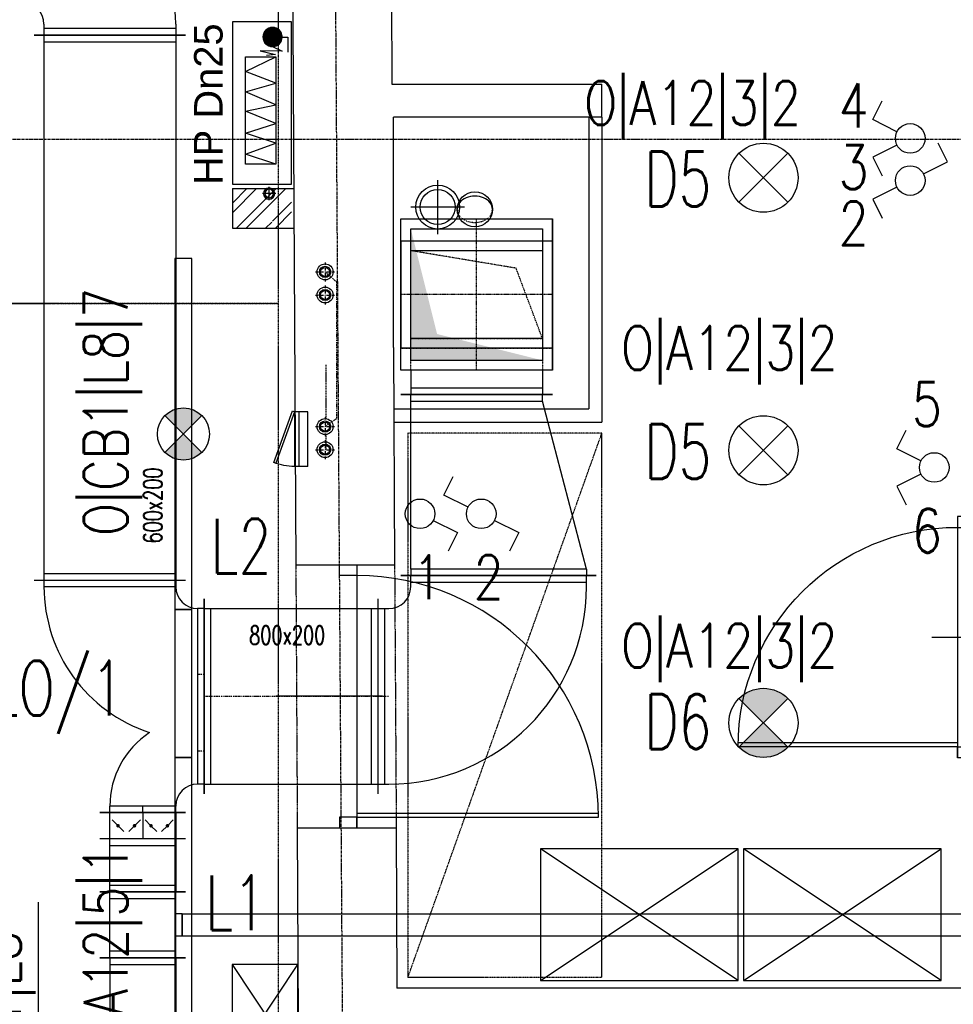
# Model space of a CAD drawing. Header units: inches. Extents: x -281236 to -70395, y 38777 to 102341.
# Tile 194 of 244: x -139134 to -138709, y 60732 to 61181. Entities that reach past the tile are written whole.
import ezdxf
from ezdxf.enums import TextEntityAlignment as Align

# ---------------------------------------------------------------- set-up
doc = ezdxf.new("R2010")
doc.units = ezdxf.units.IN
doc.header["$MEASUREMENT"] = 0
for name, pattern in [('00-inst$0$DASHDOT', [1, 0.5, -0.25, 0, -0.25]), ('CENTER', [2, 1.25, -0.25, 0.25, -0.25]), ('DASHDOT', [1, 0.5, -0.25, 0, -0.25]), ('DASHED', [0.75, 0.5, -0.25]), ('DASHED2', [0.375, 0.25, -0.125]), ('DIVIDE', [31.75, 12.7, -6.35, 0, -6.35, 0, -6.35]), ('HIDDEN', [0.375, 0.25, -0.125])]:
    doc.linetypes.add(name, pattern=pattern)
doc.layers.get('0').update_dxf_attribs({"color": 101})
doc.layers.add('B-co-rury powrót', color=170, linetype='DASHED', lineweight=30)
doc.layers.add('B-co-rury zasilenie', color=240, linetype='DASHDOT', lineweight=30)
for name, color, linetype in [('Drz---drzwi', 5, 'Continuous'), ('E-90', 6, 'Continuous'), ('E35', 6, 'Continuous'), ('FLUID-W21', 7, 'Continuous'), ('FLUID-W21-SYM', 7, 'Continuous'), ('FLUID-W22', 7, 'Continuous'), ('Ins-went', 141, 'Continuous'), ('m-went-wywiew', 1, 'Continuous'), ('Mco-piony', 10, 'Continuous'), ('Mpoż-rury', 121, 'Continuous'), ('Mppoż-piony-hydranty', 121, 'Continuous'), ('Opis-spadki', 61, 'Continuous'), ('Os-osie glowne', 8, 'CENTER'), ('Sc-cegla pelna', 32, 'Continuous'), ('Sc-cegla pelna-hatch', 8, 'Continuous'), ('Sc-cegla pustak', 42, 'Continuous'), ('Sc-gk', 120, 'Continuous'), ('Sc-nadproza kon', 5, 'DASHED2'), ('Suf-widok', 8, 'Continuous'), ('Wyp-meble', 155, 'Continuous')]:
    doc.layers.add(name, color=color, linetype=linetype)
doc.styles.add('ROMANS', font='romans', dxfattribs={"width": 0.85})
doc.styles.add('tab-bud$0$ROMANS', font='romans', dxfattribs={"width": 0.7})
doc.styles.add('TYTUL2', font='ARIAL.TTF')

# ---------------------------------------------------------------- blocks, each defined once
blk = doc.blocks.new('_GJKHGJ')
at = {"ltscale": 25}
for p, q in [((-8, -5), (-8, 0)), ((-8, 0), (-8, -5)), ((0, 0), (-8, 0)), ((0, -5), (0, 0)), ((0, -5), (0, 0)), ((-8, -115), (-7.999999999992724, -4.999999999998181)), ((-8, -5), (0, -5)), ((-19.69999999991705, -60), (28.89999999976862, -60)), ((-8, -115), (0, -115)), ((-8, -120), (-8, -115)), ((0, -115), (0, -120)), ((0, -115), (0, -120)), ((0, -120), (-8, -120))]:
    blk.add_line(p, q, dxfattribs=at)
at = {"ltscale": 7}
for p, q in [((-8, -5), (-118, -4.999999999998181)), ((-8, -6.799999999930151), (-117.985271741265, -6.799999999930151))]:
    blk.add_line(p, q, dxfattribs=at)
blk.add_arc((-8, -5), 110, 180, 270)
blk = doc.blocks.new('_0630_DRZWI_100')
at = {"ltscale": 25}
for p, q in [((-4, -5), (-4, 0)), ((-4, 0), (-4, -5)), ((4, 0), (-4, 0)), ((4, -5), (4, 0)), ((4, -5), (4, 0)), ((-4, -105), (-4, -5)), ((-4, -5), (4, -5)), ((-15.69999999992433, -55), (32.89999999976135, -55)), ((-4, -105), (4, -105)), ((-4, -110), (-4, -105)), ((4, -105), (4, -110)), ((4, -105), (4, -110)), ((4, -110), (-4, -110))]:
    blk.add_line(p, q, dxfattribs=at)
at = {"ltscale": 7}
for p, q in [((-4, -5), (-104, -4.999999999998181)), ((-4, -6.799999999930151), (-103.9837986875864, -6.799999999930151))]:
    blk.add_line(p, q, dxfattribs=at)
blk.add_arc((-4, -5), 100, 180, 270)
blk = doc.blocks.new('pion')
at = {"layer": 'Mpoż-rury', "color": 8}
for p, q in [((61201.14971207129, 11076.34874421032), (61207.14971207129, 11076.34874421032)), ((61204.14971207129, 11079.34874421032), (61204.14971207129, 11073.34874421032))]:
    blk.add_line(p, q, dxfattribs=at)
blk.add_circle((61204.12702326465, 11076.34874421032), 2.550088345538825, dxfattribs=at)
at = {"layer": 'Mpoż-rury'}
blk.add_circle((61204.14971207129, 11076.34874421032), 2, dxfattribs=at)
blk = doc.blocks.new('HP25')
at = {"layer": 'Mppoż-piony-hydranty'}
for p, q in [((-1492.304158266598, 1506.015387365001), (-1492.304158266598, 1533.015387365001)), ((-1492.304158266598, 1533.015387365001), (-1418.304158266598, 1533.015387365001)), ((-1418.304158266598, 1533.015387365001), (-1418.304158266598, 1506.015387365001)), ((-1469.714917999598, 1527.099236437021), (-1476.323888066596, 1513.241045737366)), ((-1427.417641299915, 1527.099236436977), (-1476.32388806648, 1527.099236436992)), ((-1476.32388806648, 1527.099236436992), (-1476.323888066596, 1513.241045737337)), ((-1464.427758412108, 1513.241045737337), (-1469.714917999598, 1527.099236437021)), ((-1460.462409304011, 1527.099236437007), (-1464.427758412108, 1513.241045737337)), ((-1454.51430331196, 1513.241045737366), (-1460.462409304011, 1527.099236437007)), ((-1451.540291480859, 1527.099236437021), (-1454.51430331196, 1513.241045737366)), ((-1445.922658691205, 1513.241045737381), (-1451.540291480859, 1527.099236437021)), ((-1441.626836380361, 1527.099236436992), (-1445.922658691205, 1513.241045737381)), ((-1437.000623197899, 1513.241045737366), (-1441.626836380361, 1527.099236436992)), ((-1432.043854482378, 1527.099236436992), (-1437.000623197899, 1513.241045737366)), ((-1427.417641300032, 1513.241045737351), (-1432.043854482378, 1527.099236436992)), ((-1427.417641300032, 1513.241045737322), (-1427.417641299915, 1527.099236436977)), ((-1489.1921592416, 1516.900789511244), (-1483.228226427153, 1510.936856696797)), ((-1489.084566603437, 1517.076039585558), (-1483.05297635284, 1511.044449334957)), ((-1488.970032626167, 1517.244348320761), (-1482.884667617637, 1511.15898331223)), ((-1488.848740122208, 1517.40589852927), (-1482.723117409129, 1511.280275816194)), ((-1488.720821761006, 1517.560822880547), (-1482.568193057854, 1511.408194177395)), ((-1488.586364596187, 1517.709208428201), (-1482.419807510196, 1511.542651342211)), ((-1488.445412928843, 1517.851099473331), (-1482.277916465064, 1511.683603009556)), ((-1488.297969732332, 1517.986498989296), (-1482.142516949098, 1511.831046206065)), ((-1488.143996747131, 1518.115368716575), (-1482.013647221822, 1511.985019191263)), ((-1487.9834132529, 1518.237627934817), (-1481.891388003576, 1512.145602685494)), ((-1487.816093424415, 1518.3531508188), (-1481.775865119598, 1512.312922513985)), ((-1487.641862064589, 1518.461762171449), (-1481.667253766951, 1512.487153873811)), ((-1487.460488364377, 1518.563231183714), (-1481.565784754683, 1512.668527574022)), ((-1487.271677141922, 1518.657262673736), (-1481.471753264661, 1512.857338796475)), ((-1487.075056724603, 1518.743484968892), (-1481.385530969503, 1513.053959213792)), ((-1486.870162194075, 1518.821433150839), (-1481.307582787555, 1513.258853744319)), ((-1486.656412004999, 1518.890525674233), (-1481.238490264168, 1513.472603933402)), ((-1486.433074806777, 1518.950031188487), (-1481.178984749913, 1513.695941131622)), ((-1486.199221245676, 1518.999020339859), (-1481.129995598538, 1513.929794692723)), ((-1485.953651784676, 1519.036293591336), (-1481.092722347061, 1514.175364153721)), ((-1485.69478437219, 1519.060268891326), (-1481.06874704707, 1514.434231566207)), ((-1485.42047093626, 1519.068798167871), (-1481.060217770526, 1514.708545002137)), ((-1485.127678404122, 1519.058848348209), (-1481.070167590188, 1515.001337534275)), ((-1484.811887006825, 1519.025899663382), (-1481.103116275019, 1515.317128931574)), ((-1484.465820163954, 1518.962675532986), (-1481.166340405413, 1515.663195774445)), ((-1484.076278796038, 1518.855976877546), (-1481.273039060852, 1516.052737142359)), ((-1483.613716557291, 1518.676257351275), (-1481.452758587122, 1516.515299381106)), ((-1482.966560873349, 1518.311944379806), (-1481.817071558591, 1517.162455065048)), ((-1479.077542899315, 1520.382133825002), (-1477.491403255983, 1513.387042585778)), ((-1478.945386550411, 1510.351436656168), (-1479.077542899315, 1520.382133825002)), ((-1477.491403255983, 1513.387042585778), (-1476.962679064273, 1517.478519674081)), ((-1489.783841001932, 1514.664044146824), (-1485.464971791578, 1510.34517493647)), ((-1489.777773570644, 1514.940819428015), (-1485.188196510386, 1510.351242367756)), ((-1489.770886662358, 1514.368247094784), (-1485.760768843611, 1510.358129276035)), ((-1489.7558857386, 1515.201774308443), (-1484.927241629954, 1510.373130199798)), ((-1489.734094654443, 1514.04861237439), (-1486.080403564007, 1510.394921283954)), ((-1489.720429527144, 1515.449160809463), (-1484.679855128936, 1510.408586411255)), ((-1489.673055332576, 1515.684629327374), (-1484.444386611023, 1510.455960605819)), ((-1489.665602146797, 1513.697277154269), (-1486.431738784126, 1510.4634137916)), ((-1489.615009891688, 1515.90942659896), (-1484.219589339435, 1510.514006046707)), ((-1489.550816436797, 1513.299648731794), (-1486.829367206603, 1510.578199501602)), ((-1489.547256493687, 1516.124515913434), (-1484.004500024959, 1510.581759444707)), ((-1489.470551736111, 1516.330653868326), (-1483.798362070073, 1510.65846420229)), ((-1489.385496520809, 1516.528441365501), (-1483.600574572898, 1510.74351941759)), ((-1489.35556146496, 1512.821551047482), (-1487.307464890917, 1510.773454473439)), ((-1489.292571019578, 1516.718358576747), (-1483.410657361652, 1510.836444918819)), ((-1480.928061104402, 1514.442913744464), (-1478.945386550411, 1510.351436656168)), ((-1476.323888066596, 1513.241045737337), (-1427.417641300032, 1513.241045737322)), ((-1488.926562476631, 1512.109709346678), (-1488.019306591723, 1511.20245346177)), ((-1485.289978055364, 1510.483428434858), (-1485.289978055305, 1507.711790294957)), ((-1418.304158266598, 1506.015387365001), (-1492.304158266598, 1506.015387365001)), ((-1485.289978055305, 1507.711790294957), (-1478.548851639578, 1507.711790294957))]:
    blk.add_line(p, q, dxfattribs=at)
blk.add_circle((-1485.422134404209, 1514.706881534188), 4.361916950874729, dxfattribs=at)
blk = doc.blocks.new('W160')
at = {"layer": 'm-went-wywiew', "color": 254, "linetype": 'HIDDEN'}
for p, q in [((-141996.3851971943, 41106.12342292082), (-141996.3851971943, 41081.57063894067)), ((-142008.6615891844, 41093.84703093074), (-141984.1088052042, 41093.84703093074))]:
    blk.add_line(p, q, dxfattribs=at)
at = {"layer": 'm-went-wywiew', "color": 254}
blk.add_circle((-141996.3851971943, 41093.84703093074), 10, dxfattribs=at)
at = {"layer": 'm-went-wywiew'}
blk.add_circle((-141996.3851971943, 41093.84703093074), 8, dxfattribs=at)
blk = doc.blocks.new('pco')
at = {"layer": 'Mco-piony', "color": 9, "linetype": 'DASHDOT', "ltscale": 3}
for p, q in [((-2604.832822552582, -19.79275673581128), (-2604.832822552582, -8.89275673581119)), ((-2599.382822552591, -14.34276699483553), (-2610.282822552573, -14.34276699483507))]:
    blk.add_line(p, q, dxfattribs=at)
at = {"layer": 'Mco-piony', "color": 9}
blk.add_circle((-2604.832822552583, -14.34275673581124), 4.529712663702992, dxfattribs=at)
at = {"layer": 'Mco-piony'}
blk.add_circle((-2604.832822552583, -14.34275673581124), 3.2, dxfattribs=at)
at = {"layer": 'Mco-piony', "color": 8}
blk.add_circle((-2604.832822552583, -14.34275673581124), 2.6, dxfattribs=at)
blk = doc.blocks.new('*U1819')
at = {"color": 0, "linetype": 'ByBlock', "lineweight": -2}
blk.add_circle((0, 0), 80, dxfattribs=at)
at = {"color": 4, "linetype": 'DASHED'}
blk.add_ellipse((0, 0), major_axis=(0, 80), ratio=0.75, start_param=0, end_param=3.141592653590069, dxfattribs=at)
at = {"color": 4, "linetype": 'Continuous'}
blk.add_ellipse((0, 0), major_axis=(0, 80), ratio=0.75, start_param=3.141592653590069, end_param=6.283185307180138, dxfattribs=at)
blk = doc.blocks.new('*U1808')
at = {"color": 4, "linetype": 'Continuous'}
for p, q in [((-245, -345), (-245, 345)), ((-245, 345), (245, 345)), ((245, 345), (245, -345)), ((245, -345), (-245, -345))]:
    blk.add_line(p, q, dxfattribs=at)
at = {"color": 0, "linetype": 'ByBlock', "lineweight": -2}
for p, q in [((-200, -300), (-200, 300)), ((-200, 300), (200, 300)), ((200, 300), (200, -300)), ((200, -300), (-200, -300))]:
    blk.add_line(p, q, dxfattribs=at)
at = {"color": 4, "linetype": 'DASHED'}
for p, q in [((120, -180), (200, 300)), ((-200, -300), (120, -180))]:
    blk.add_line(p, q, dxfattribs=at)
blk = doc.blocks.new('*U1809')
at = {"color": 1, "linetype": 'Continuous', "lineweight": -2}
blk.add_line((-455.9999999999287, -345), (-456.0000000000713, 345), dxfattribs=at)
at = {"color": 4, "linetype": 'Continuous'}
for p, q in [((-345, -345), (-345, 345)), ((-345, 345), (345, 345)), ((345, 345), (345, -345)), ((-425.9999999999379, -299.9999999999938), (-426.0000000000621, 300.0000000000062)), ((345, -345), (-345, -345))]:
    blk.add_line(p, q, dxfattribs=at)
at = {"color": 0, "linetype": 'ByBlock', "lineweight": -2}
for p, q in [((-345, 300), (-456, 300)), ((-300, -300), (-300, 300)), ((-300, 300), (300, 300)), ((300, 300), (300, -300)), ((-345, -300), (-456, -300)), ((300, -300), (-300, -300))]:
    blk.add_line(p, q, dxfattribs=at)
at = {"color": 4, "linetype": 'DASHED'}
for p, q in [((-345, 300), (-300, 300)), ((-300, -300), (-345, -300))]:
    blk.add_line(p, q, dxfattribs=at)
at = {"color": 0, "linetype": 'ByBlock'}
blk.add_solid([(-300, 300), (300, 300), (-300, -300), (-180, 180)], dxfattribs=at)
at = {"layer": 'FLUID-W21-SYM', "color": 2, "linetype": '00-inst$0$DASHDOT'}
for p, q in [((0, -345), (0, 345)), ((-345, 0), (345, 0))]:
    blk.add_line(p, q, dxfattribs=at)
blk = doc.blocks.new('*U1810')
at = {"color": 4, "linetype": 'Continuous'}
for p, q in [((-345, -345), (-345, 345)), ((-345, 345), (345, 345)), ((245, 345), (-245, 345)), ((345, 345), (345, -345)), ((345, -345), (-345, -345)), ((245, -345), (-245, -345))]:
    blk.add_line(p, q, dxfattribs=at)
at = {"color": 4, "linetype": 'DASHED'}
for p, q in [((-245, 345), (-245, -345)), ((245, 345), (245, -345)), ((-200, 300), (-200, -300)), ((200, 300), (200, -300))]:
    blk.add_line(p, q, dxfattribs=at)
at = {"color": 0, "linetype": 'ByBlock', "lineweight": -2}
for p, q in [((-300, -300), (-300, 300)), ((-300, 300), (300, 300)), ((300, 300), (300, -300)), ((300, -300), (-300, -300))]:
    blk.add_line(p, q, dxfattribs=at)
at = {"layer": 'FLUID-W21-SYM', "color": 2, "linetype": '00-inst$0$DASHDOT'}
for p, q in [((0, -345), (0, 345)), ((-345, 0), (345, 0))]:
    blk.add_line(p, q, dxfattribs=at)
blk = doc.blocks.new('rewizja')
at = {"layer": 'Wyp-meble'}
for p, q in [((-25.0000000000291, 5.999999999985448), (-25, -2.91038304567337e-11)), ((-25.0000000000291, 6), (-5.820766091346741e-11, 6)), ((-2.91038304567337e-11, 5.999999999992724), (0, 0)), ((-25, 3.999999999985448), (-25, 1.999999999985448)), ((0, 1.999999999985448), (-25, 1.999999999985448)), ((0, -1.455191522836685e-11), (-25, -1.455191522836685e-11))]:
    blk.add_line(p, q, dxfattribs=at)
blk.add_lwpolyline([(-23.15029537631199, -9.490196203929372), (0.3420201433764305, -0.9396926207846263), (0, 0), (-23.49231551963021, -8.550503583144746)], close=True, dxfattribs=at)
blk.add_arc((-2.91038304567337e-11, -1.455191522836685e-11), 25, 180, 202.2924427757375, dxfattribs=at)

msp = doc.modelspace()

# ---------------------------------------------------------------- hatches: boundary and pattern name
at = {"layer": 'E35'}
h = msp.add_hatch(color=256, dxfattribs=at)
edge = h.paths.add_edge_path()
edge.add_arc((-139059.5975959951, 60992.09154665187), 11.87999999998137, 224.999999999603, 314.9999999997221)
edge.add_line((-139051.1971674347, 60983.69111809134), (-139059.5975959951, 60992.0915466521))
edge.add_line((-139059.5975959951, 60992.0915466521), (-139067.9980245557, 60983.69111809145))
edge = h.paths.add_edge_path()
edge.add_arc((-139059.5975959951, 60992.09154665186), 11.87999999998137, 45.00000000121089, 134.999999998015)
edge.add_line((-139067.9980245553, 61000.49197521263), (-139059.5975959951, 60992.0915466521))
edge.add_line((-139059.5975959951, 60992.0915466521), (-139051.1971674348, 61000.49197521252))
h = msp.add_hatch(color=256, dxfattribs=at)
edge = h.paths.add_edge_path()
edge.add_line((-138795.3264965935, 60860.44384541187), (-138806.4634283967, 60871.58077721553))
edge.add_ellipse((-138795.3264965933, 60860.44384541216), major_axis=(11.1369318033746, -11.13693180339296), ratio=1, start_angle=90.00000000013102, end_angle=180.0000000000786, ccw=False)
edge.add_line((-138784.1895647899, 60871.58077721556), (-138795.3264965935, 60860.44384541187))
edge = h.paths.add_edge_path()
edge.add_line((-138806.463428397, 60849.30691360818), (-138795.3264965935, 60860.44384541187))
edge.add_line((-138795.3264965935, 60860.44384541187), (-138784.1895647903, 60849.30691360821))
edge.add_ellipse((-138795.3264965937, 60860.44384541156), major_axis=(11.13693180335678, -11.13693180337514), ratio=1, start_angle=-89.99999999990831, end_angle=1.1789325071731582e-10, ccw=False)
at = {"layer": 'Sc-cegla pelna-hatch'}
h = msp.add_hatch(dxfattribs=at)
h.set_pattern_fill('ANSI32', color=256, scale=25, style=0)
h.set_pattern_definition([(45, (-0.9999999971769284, -12.99999999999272), (-6.629126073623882, 6.629126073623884), []), (45, (3.419417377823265, -12.99999999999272), (-6.629126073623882, 6.629126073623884), [])])
h.paths.add_polyline_path([(-139010.3971586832, 61103.92172732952), (-139028.8913703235, 61103.92172732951), (-139028.8913703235, 61085.92172928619), (-139010.2978672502, 61085.92173361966)])
h.paths.add_polyline_path([(-139024.0924817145, 61088.70508366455), (-139023.5424943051, 61088.70508366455, -1), (-139019.5424943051, 61088.70508366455), (-139018.9925068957, 61088.70508366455, 0.9911419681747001)], flags=16)
h.paths.add_polyline_path([(-139028.8913703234, 61103.92172732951), (-139037.2868348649, 61103.92172732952), (-139037.2868348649, 61085.92172732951), (-139028.8913703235, 61085.92172928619)])

# ---------------------------------------------------------------- linework, layer by layer
at = {"color": 1, "linetype": 'Continuous', "lineweight": -2}
for p, q in [((-139058.6270408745, 61173.87430595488, 1e-09), (-139127.6270408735, 61173.87430595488, 1e-09)), ((-138960.509777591, 61010.04558232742), (-138891.509777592, 61010.04558232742)), ((-138960.5070824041, 60927.54571609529), (-138871.5070824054, 60927.54571609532)), ((-139050.1270408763, 60917.04571609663), (-139050.1270408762, 60828.04571609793))]:
    msp.add_line(p, q, dxfattribs=at)
at = {"color": 4, "linetype": 'Continuous'}
msp.add_line((-139123.1270408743, 61170.8743059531), (-139063.1270408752, 61170.87430595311), dxfattribs=at)
at = {"layer": 'B-co-rury powrót'}
for p, q in [((-138994.7345322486, 61023.65068285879), (-138994.7345322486, 60999.08271777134)), ((-138994.7345322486, 60991.8608775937), (-138994.7345322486, 60985.03944001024))]:
    msp.add_line(p, q, dxfattribs=at)
at = {"layer": 'B-co-rury zasilenie'}
for p, q in [((-138995.0394356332, 61065.97180588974, 6.87554402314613e-09), (-138989.8325004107, 61061.43658750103, 4.909773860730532e-07)), ((-138989.8325004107, 61061.43658750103), (-138989.8325004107, 60999.02010042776)), ((-138989.8325004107, 60999.02010042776, 6.868799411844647e-09), (-138995.0394356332, 60995.47180588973, 6.868799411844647e-09))]:
    msp.add_line(p, q, dxfattribs=at)
at = {"layer": 'E35'}
for p, q in [((-138745.535360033, 61135.35731304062), (-138741.2613235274, 61143.89298008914)), ((-138734.499653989, 61129.83144022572), (-138745.535360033, 61135.35731304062)), ((-138734.499653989, 61123.78703983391), (-138745.535360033, 61118.26116701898)), ((-138711.3926918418, 61116.14444981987), (-138715.6667283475, 61124.68011686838)), ((-138784.1895647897, 61097.74565956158), (-138806.4634283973, 61120.019523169)), ((-138784.18956479, 61120.01952316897), (-138806.463428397, 61097.74565956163)), ((-138745.535360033, 61118.26116701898), (-138741.2613235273, 61109.72549997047)), ((-138722.4283978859, 61110.61857700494), (-138711.3926918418, 61116.14444981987)), ((-138734.499653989, 61104.57417661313), (-138745.535360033, 61099.0483037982)), ((-138745.535360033, 61099.0483037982), (-138741.2613235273, 61090.51263674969)), ((-139051.1971674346, 61000.49197521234), (-139067.9980245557, 60983.69111809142)), ((-139051.1971674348, 60983.69111809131), (-139067.9980245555, 61000.49197521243)), ((-138784.1895647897, 60973.52628658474), (-138806.4634283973, 60995.80015019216)), ((-138784.18956479, 60995.80015019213), (-138806.463428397, 60973.52628658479)), ((-138734.5760728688, 60985.38418060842), (-138730.3020363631, 60993.91984765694)), ((-138723.5403668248, 60979.85830779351), (-138734.5760728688, 60985.38418060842)), ((-138940.9595944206, 60964.26875751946), (-138936.6855579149, 60972.80442456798)), ((-138723.5403668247, 60973.8139074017), (-138734.5760728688, 60968.28803458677)), ((-138734.5760728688, 60968.28803458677), (-138730.3020363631, 60959.75236753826)), ((-138929.9238883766, 60958.74288470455), (-138940.9595944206, 60964.26875751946)), ((-138945.7592426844, 60952.69848431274), (-138934.7235366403, 60947.17261149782)), ((-138917.8526322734, 60952.69848431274), (-138906.8169262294, 60947.17261149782)), ((-138934.7235366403, 60947.17261149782), (-138938.997573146, 60938.6369444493)), ((-138906.8169262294, 60947.17261149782), (-138911.0909627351, 60938.6369444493)), ((-138784.1895647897, 60871.58077721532), (-138806.4634283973, 60849.3069136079)), ((-138784.18956479, 60849.30691360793), (-138806.463428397, 60871.58077721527)), ((-139125.8176824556, 60778.70472337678), (-139125.8176824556, 60573.09102003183)), ((-139037.3964629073, 60705.3602916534), (-139007.3964629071, 60750.36029165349)), ((-139037.3964629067, 60750.36029165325), (-139007.3964629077, 60705.36029165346))]:
    msp.add_line(p, q, dxfattribs=at)
for points in [[(-139063.4475959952, 60912.09154665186), (-139055.7475959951, 60912.09154665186), (-139055.7475959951, 61072.09154665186), (-139063.4475959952, 61072.09154665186)], [(-139055.7475959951, 60912.09154665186), (-139063.4475959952, 60912.09154665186), (-139063.4475959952, 60844.59154665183), (-139055.7475959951, 60844.59154665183)], [(-139063.4475959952, 60684.59154665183), (-139055.7475959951, 60684.59154665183), (-139055.7475959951, 60844.59154665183), (-139063.4475959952, 60844.59154665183)]]:
    msp.add_lwpolyline(points, close=True, dxfattribs=at)
at = {"layer": 'E35', "ltscale": 0.2}
msp.add_lwpolyline([(-139037.3964629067, 60750.36029165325), (-139037.3964629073, 60705.3602916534), (-139007.3964629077, 60705.36029165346), (-139007.3964629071, 60750.36029165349)], close=True, dxfattribs=at)
at = {"layer": 'E35'}
for centre, radius in [((-138728.4640259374, 61126.80924002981), 6.750000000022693), ((-138795.3264965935, 61108.88259136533), 15.74999999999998), ((-138728.4640259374, 61107.59637680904), 6.750000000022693), ((-139059.5975959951, 60992.09154665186), 11.87999999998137), ((-138795.3264965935, 60984.66321838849), 15.74999999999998), ((-138717.5047387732, 60976.83610759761), 6.750000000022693), ((-138951.7948707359, 60955.72068450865), 6.750000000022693), ((-138923.888260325, 60955.72068450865), 6.750000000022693), ((-138795.3264965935, 60860.44384541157), 15.74999999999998)]:
    msp.add_circle(centre, radius, dxfattribs=at)
at = {"layer": 'FLUID-W21-SYM', "color": 2, "linetype": '00-inst$0$DASHDOT'}
for p, q in [((-139050.1270408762, 60882.54571609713), (-139053.1270408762, 60882.54571609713)), ((-139050.1270408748, 60872.54571609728), (-138971.0270408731, 60872.54571609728)), ((-138971.0070824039, 60872.5457160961), (-138966.007082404, 60872.5457160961)), ((-139050.1270408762, 60847.54571609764), (-139053.1270408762, 60847.54571609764))]:
    msp.add_line(p, q, dxfattribs=at)
at = {"layer": 'Ins-went'}
for p, q in [((-139123.1270408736, 61178.87430595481, 1e-09), (-139123.1270408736, 61173.87430595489, 1e-09)), ((-139123.1270408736, 61178.87430595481, 1e-09), (-139123.1270408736, 61173.87430595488, 1e-09)), ((-139063.1270408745, 61176.87430595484, 1e-09), (-139123.1270408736, 61176.87430595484, 1e-09)), ((-139063.1270408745, 61176.87430595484, 1e-09), (-139123.1270408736, 61176.87430595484, 1e-09)), ((-139063.1270408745, 61178.87430595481, 1e-09), (-139063.1270408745, 61173.87430595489, 1e-09)), ((-139063.1270408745, 61178.87430595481, 1e-09), (-139063.1270408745, 61173.87430595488, 1e-09)), ((-139058.6270408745, 61173.87430595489, 1e-09), (-139127.6270408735, 61173.87430595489, 1e-09)), ((-139127.6270408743, 61173.87430595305), (-139058.6270408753, 61173.87430595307)), ((-139127.6270408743, 61173.87430595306), (-139058.6270408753, 61173.87430595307)), ((-139123.1270408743, 61173.87430595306), (-139123.1270408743, 61008.07430595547)), ((-139123.1270408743, 61173.87430595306), (-139123.1270408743, 60925.57430595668)), ((-139063.1270408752, 61173.87430595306), (-139063.1270408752, 60925.57430595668)), ((-139123.1270408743, 61170.8743059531), (-139063.1270408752, 61170.87430595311)), ((-138956.0097775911, 61007.04558232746), (-138956.0097775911, 61010.04558232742)), ((-138956.0097775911, 61007.04558232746), (-138896.0097775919, 61007.04558232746)), ((-138956.0097775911, 60930.54558232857), (-138956.0097775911, 61007.04558232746)), ((-138896.0097775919, 61007.04558232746), (-138896.0097775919, 61010.04558232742)), ((-138876.0097775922, 60930.54558232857), (-138896.0097775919, 61007.04558232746)), ((-138876.0097775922, 60930.54558232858), (-138956.0097775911, 60930.54558232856)), ((-138956.0097775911, 60930.54558232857), (-138956.0097775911, 60927.54558232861)), ((-138876.0097775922, 60930.54558232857), (-138876.0097775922, 60927.54558232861)), ((-139127.6270408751, 60925.54571609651), (-139058.6270408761, 60925.54571609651)), ((-139123.1270408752, 60928.54571609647), (-139063.127040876, 60928.54571609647)), ((-139123.1270408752, 60925.54571609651), (-139123.1270408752, 60922.54571609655)), ((-139063.127040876, 60925.54571609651), (-139063.127040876, 60922.54571609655)), ((-138871.5097775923, 60927.54558232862), (-138960.509777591, 60927.5455823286)), ((-138956.0097775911, 60922.54571609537), (-138956.0097775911, 60927.5457160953)), ((-138876.0070824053, 60922.54571609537), (-138876.0070824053, 60927.5457160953)), ((-139123.1270408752, 60922.54571609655), (-139063.127040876, 60922.54571609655)), ((-138956.0097775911, 60924.54571609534), (-138876.0097775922, 60924.54571609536)), ((-139050.1270408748, 60828.04571609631), (-139050.1270408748, 60917.04571609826)), ((-138971.0270408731, 60917.04571609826), (-138971.0270408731, 60828.04571609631)), ((-139053.1270408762, 60912.5457160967), (-139053.1270408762, 60832.54571609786)), ((-139050.1270408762, 60912.5457160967), (-139053.1270408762, 60912.5457160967)), ((-139050.1270408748, 60912.54571609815), (-138971.0270408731, 60912.54571609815)), ((-139047.1270408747, 60832.54571609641), (-139047.1270408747, 60912.54571609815)), ((-138974.0270408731, 60912.54571609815), (-138974.0270408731, 60832.54571609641)), ((-138971.0270408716, 60912.54571609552), (-138966.007082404, 60912.54571609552)), ((-138968.027040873, 60912.54571609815), (-138968.027040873, 60832.54571609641)), ((-139050.1270408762, 60832.54571609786), (-139053.1270408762, 60832.54571609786)), ((-139050.1270408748, 60832.54571609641), (-138971.0270408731, 60832.54571609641)), ((-138971.0270408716, 60832.54571609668), (-138966.007082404, 60832.54571609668)), ((-139063.127040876, 60822.54571609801), (-139093.1270408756, 60822.54571609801)), ((-139093.1270408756, 60819.54571609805), (-139093.1270408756, 60822.54571609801)), ((-139078.1270408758, 60819.54571609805), (-139078.1270408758, 60822.54571609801)), ((-139063.127040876, 60819.54571609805), (-139063.127040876, 60822.54571609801)), ((-139058.6270408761, 60819.54571609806), (-139097.6270408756, 60819.54571609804)), ((-139097.6270408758, 60819.54571609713), (-139058.6270408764, 60819.54571609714)), ((-139093.127040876, 60783.3743059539), (-139093.1270408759, 60819.54571609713)), ((-139078.1270408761, 60819.54571609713), (-139078.1270408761, 60807.54571609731)), ((-139063.1270408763, 60819.54571609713), (-139063.1270408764, 60783.3743059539)), ((-139089.377040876, 60813.54571609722), (-139092.0286913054, 60816.19736652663)), ((-139089.377040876, 60813.54571609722), (-139086.7253904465, 60810.89406566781)), ((-139081.8770408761, 60813.54571609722), (-139084.5286913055, 60810.89406566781)), ((-139081.8770408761, 60813.54571609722), (-139079.2253904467, 60816.19736652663)), ((-139074.3770408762, 60813.54571609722), (-139077.0286913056, 60816.19736652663)), ((-139074.3770408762, 60813.54571609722), (-139071.7253904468, 60810.89406566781)), ((-139066.8770408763, 60813.54571609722), (-139069.5286913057, 60810.89406566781)), ((-139066.8770408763, 60813.54571609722), (-139064.2253904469, 60816.19736652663)), ((-139058.6270408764, 60807.54571609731), (-139097.6270408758, 60807.54571609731)), ((-139093.1270408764, 60804.54571609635), (-139063.1270408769, 60804.54571609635)), ((-139063.1270408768, 60786.37430595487), (-139093.1270408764, 60786.37430595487)), ((-139058.6270408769, 60783.37430595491), (-139097.6270408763, 60783.37430595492)), ((-139097.6270408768, 60783.37430595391), (-139058.6270408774, 60783.37430595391)), ((-139097.6270408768, 60783.3743059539), (-139058.6270408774, 60783.3743059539)), ((-139093.1270408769, 60753.37430595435), (-139093.1270408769, 60783.37430595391)), ((-139093.1270408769, 60753.37430595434), (-139093.1270408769, 60783.3743059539)), ((-139063.1270408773, 60753.37430595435), (-139063.1270408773, 60783.37430595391)), ((-139063.1270408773, 60753.37430595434), (-139063.1270408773, 60783.3743059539)), ((-139093.1270408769, 60780.37430595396), (-139063.1270408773, 60780.37430595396)), ((-139093.1270408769, 60780.37430595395), (-139063.1270408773, 60780.37430595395)), ((-139060.1270408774, 60773.37430595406), (-139063.1270408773, 60773.37430595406)), ((-139060.1270408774, 60773.37430595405), (-139063.1270408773, 60773.37430595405)), ((-139060.1270408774, 60773.37430595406), (-139060.1270408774, 60763.3743059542)), ((-139060.1270408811, 60763.37430595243), (-139060.1270408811, 60773.37430595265)), ((-139060.1270408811, 60773.37430595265), (-138696.8830848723, 60773.37430595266)), ((-139060.1270408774, 60773.37430595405), (-139060.1270408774, 60763.3743059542)), ((-139063.1270408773, 60763.3743059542), (-139060.1270408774, 60763.3743059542)), ((-139063.1270408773, 60763.3743059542), (-139060.1270408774, 60763.3743059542)), ((-139060.1270408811, 60763.37430595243), (-138696.8830848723, 60763.37430595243)), ((-139063.1270408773, 60756.3743059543), (-139093.1270408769, 60756.3743059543)), ((-139063.1270408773, 60756.3743059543), (-139093.1270408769, 60756.3743059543)), ((-139058.6270408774, 60753.37430595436), (-139097.6270408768, 60753.37430595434)), ((-139097.6270408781, 60753.37430595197), (-139058.6270408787, 60753.37430595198)), ((-139058.6270408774, 60753.37430595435), (-139097.6270408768, 60753.37430595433)), ((-139093.1270408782, 60753.37430595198), (-139093.1270408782, 60426.97430595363)), ((-139093.1270408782, 60750.37430595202), (-139063.1270408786, 60750.37430595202)), ((-139063.1270408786, 60753.37430595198), (-139063.1270408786, 60426.97430595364))]:
    msp.add_line(p, q, dxfattribs=at)
for points in [[(-139089.377040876, 60813.94571609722, 0.7999999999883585, 0.7999999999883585, 1), (-139089.377040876, 60813.14571609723, 0.7999999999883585, 0.7999999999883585, 1)], [(-139081.8770408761, 60813.94571609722, 0.7999999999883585, 0.7999999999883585, 1), (-139081.8770408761, 60813.14571609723, 0.7999999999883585, 0.7999999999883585, 1)], [(-139074.3770408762, 60813.94571609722, 0.7999999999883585, 0.7999999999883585, 1), (-139074.3770408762, 60813.14571609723, 0.7999999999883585, 0.7999999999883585, 1)], [(-139066.8770408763, 60813.94571609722, 0.7999999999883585, 0.7999999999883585, 1), (-139066.8770408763, 60813.14571609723, 0.7999999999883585, 0.7999999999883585, 1)]]:
    msp.add_lwpolyline(points, format="xyseb", close=True, dxfattribs=at)
for centre, radius, start, end in [((-139133.1270408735, 61178.87430595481, 1e-09), 69.99999999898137, 0, 90), ((-139133.1270408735, 61178.87430595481, 1e-09), 9.99999999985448, 0, 90), ((-139053.1270408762, 60922.54571609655), 69.99999999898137, 180, 251.8051276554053), ((-139053.1270408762, 60922.54571609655), 9.99999999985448, 180, 270), ((-138966.007082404, 60922.54571609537), 89.99999999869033, 270, 0), ((-138966.007082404, 60922.54571609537), 9.99999999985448, 270, 0), ((-139053.1270408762, 60822.54571609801), 39.99999999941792, 123.1229402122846, 180), ((-139053.1270408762, 60822.54571609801), 9.99999999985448, 90, 180)]:
    msp.add_arc(centre, radius, start, end, dxfattribs=at)
at = {"layer": 'Os-osie glowne'}
msp.add_line((-138968.4861177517, 57943.12244571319), (-138996.2871790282, 62104.6056831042), dxfattribs=at)
msp.add_lwpolyline([(-143199.3964914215, 61126.54256131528), (-138010.8801488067, 61126.54256131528)], dxfattribs=at)
at = {"layer": 'Sc-cegla pelna'}
for p, q in [((-138965.4645256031, 61310.54287536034), (-138964.5874497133, 61151.54264717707)), ((-138964.5874497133, 61151.54264717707), (-138868.9256267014, 61151.54264717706)), ((-138868.9256267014, 61136.54264717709), (-138868.9256267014, 61151.54264717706)), ((-138868.9256267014, 61136.54264717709), (-138963.9256267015, 61136.54264717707)), ((-138963.9256267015, 61031.56442051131), (-138963.9256267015, 61136.54264717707)), ((-138963.9256267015, 61031.56442051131), (-138963.3794204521, 60932.54571609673)), ((-139008.3801050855, 60932.54571609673), (-138963.3794204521, 60932.54571609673)), ((-139007.7181619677, 60812.54571609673), (-138962.7174773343, 60812.54571609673)), ((-138962.6291996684, 60812.54571609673), (-138962.2849279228, 60739.54234718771)), ((-138468.3072609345, 60739.54234718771), (-138962.2849279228, 60739.54234718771))]:
    msp.add_line(p, q, dxfattribs=at)
for points in [[(-139010.4652102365, 61310.54287536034), (-139009.5881343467, 61151.54264717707)], [(-139009.5881355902, 61151.54287260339), (-139008.3801050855, 60932.54571609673)], [(-139007.7181619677, 60812.54571609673), (-139007.1128774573, 60695.54234718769), (-138962.077431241, 60695.54234718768), (-138962.2141904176, 60724.54234718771)]]:
    msp.add_lwpolyline(points, dxfattribs=at)
at = {"layer": 'Sc-cegla pustak'}
for p, q in [((-139037.2868348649, 61103.92172732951), (-139037.2868348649, 61085.92172732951)), ((-139037.2868348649, 61103.92172732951), (-139009.3254481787, 61103.92172732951)), ((-139037.2868348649, 61085.92172732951), (-139009.2261567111, 61085.92172732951))]:
    msp.add_line(p, q, dxfattribs=at)
at = {"layer": 'Sc-gk'}
for p, q in [((-138874.9256267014, 61136.54264717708), (-138874.9256267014, 61003.54782684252)), ((-138868.9256267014, 61136.54264717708), (-138868.9256267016, 60997.54782684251)), ((-138963.7710817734, 61003.54782684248), (-138874.9256267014, 61003.54782684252)), ((-138963.7379846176, 60997.5478268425), (-138868.9256267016, 60997.54782684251))]:
    msp.add_line(p, q, dxfattribs=at)
at = {"layer": 'Sc-nadproza kon', "linetype": 'DASHDOT', "ltscale": 0.5}
for p, q in [((-139008.3801050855, 60932.54571609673), (-139007.7181619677, 60812.54571609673)), ((-138963.3794204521, 60932.54571609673), (-138962.6291996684, 60812.54571609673))]:
    msp.add_line(p, q, dxfattribs=at)
at = {"layer": 'Suf-widok', "linetype": 'DIVIDE', "ltscale": 0.02}
msp.add_line((-138957.2849279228, 60744.54234718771), (-138868.9256267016, 60992.54782684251), dxfattribs=at)
for points in [[(-139016.2370523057, 61341.5433301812), (-139517.6440043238, 61341.5433301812), (-139517.6440043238, 61051.50138197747), (-139016.2370523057, 61051.50138197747)], [(-139016.2370523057, 61051.50138197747), (-139186.6515189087, 61051.50138197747), (-139186.6515189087, 58629.50487772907), (-139016.2370523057, 58629.50487772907)], [(-138957.2849279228, 60744.54234718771), (-138868.9256267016, 60744.54234718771), (-138868.9256267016, 60992.54782684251), (-138957.2849279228, 60992.54782684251)]]:
    msp.add_lwpolyline(points, close=True, dxfattribs=at)
at = {"layer": 'Wyp-meble'}
for p, q in [((-138896.8813861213, 60743.09903086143), (-138806.8813861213, 60803.09903086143)), ((-138806.8813861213, 60743.09903086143), (-138896.8813861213, 60803.09903086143)), ((-138804.4066356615, 60743.09903086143), (-138714.4066356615, 60803.09903086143)), ((-138714.4066356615, 60743.09903086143), (-138804.4066356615, 60803.09903086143))]:
    msp.add_line(p, q, dxfattribs=at)
for points in [[(-138896.8813861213, 60743.09903086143), (-138806.8813861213, 60743.09903086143), (-138806.8813861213, 60803.09903086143), (-138896.8813861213, 60803.09903086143)], [(-138804.4066356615, 60743.09903086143), (-138714.4066356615, 60743.09903086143), (-138714.4066356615, 60803.09903086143), (-138804.4066356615, 60803.09903086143)]]:
    msp.add_lwpolyline(points, close=True, dxfattribs=at)

# ---------------------------------------------------------------- block references
at = {"xscale": -1, "rotation": 270}
msp.add_blockref('rewizja', (-139008.9646849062, 61002.26406084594), dxfattribs=at)
at = {"layer": 'Drz---drzwi', "xscale": -1, "rotation": 180}
msp.add_blockref('_0630_DRZWI_100', (-138702.8830848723, 60844.54234718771), dxfattribs=at)
at = {"layer": 'Drz---drzwi', "rotation": 180}
msp.add_blockref('_GJKHGJ', (-138988.5277305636, 60812.54571609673), dxfattribs=at)
at = {"layer": 'FLUID-W21', "color": 1, "linetype": 'Continuous', "xscale": 0.09999999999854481, "yscale": 0.09999999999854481, "zscale": 0.1, "rotation": 90}
for name, p in [('*U1810', (-138926.0317912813, 61055.65788703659)), ('*U1808', (-138926.0317912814, 61055.65788703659))]:
    msp.add_blockref(name, p, dxfattribs=at)
at = {"layer": 'FLUID-W22', "color": 1, "linetype": 'Continuous', "xscale": 0.09999999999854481, "yscale": 0.09999999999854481, "zscale": 0.1, "rotation": 90}
msp.add_blockref('*U1819', (-138926.8113831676, 61094.51666169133), dxfattribs=at)
at = {"layer": 'Ins-went', "xscale": 0.09999999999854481, "yscale": 0.09999999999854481, "zscale": 0.1000000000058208, "rotation": 90}
msp.add_blockref('*U1809', (-138926.0097775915, 61055.64558232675), dxfattribs=at)
at = {"layer": 'm-went-wywiew', "rotation": 270}
msp.add_blockref('W160', (-180037.6234044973, -80900.86853550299), dxfattribs=at)
at = {"layer": 'Mco-piony', "xscale": 0.799999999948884, "yscale": 0.8000000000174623, "zscale": 0.8, "rotation": 180.001351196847}
for p in [(-141078.9054223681, 61054.44844882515, 1.033471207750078e-09), (-141078.9050714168, 61043.91804714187, 4.729002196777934e-07), (-141078.9054223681, 60983.94844882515, 1.033471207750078e-09), (-141078.9050714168, 60973.41804714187, 4.729002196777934e-07)]:
    msp.add_blockref('pco', p, dxfattribs=at)
at = {"layer": 'Mpoż-rury', "xscale": -1, "rotation": 270}
msp.add_blockref('pion', (-150096.8912385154, -102.444628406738), dxfattribs=at)
at = {"layer": 'Mppoż-piony-hydranty', "xscale": -1, "rotation": 90.00001335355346}
msp.add_blockref('HP25', (-137504.271116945, 59687.61792635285), dxfattribs=at)

# ---------------------------------------------------------------- texts
at = {"layer": 'E-90', "style": 'ROMANS', "width": 0.8}
for s, rotation, p in [('O|A12|3|2', 359.9999999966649, (-138827.6464800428, 61141.50343364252)), ('4', 3.335053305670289e-09, (-138754.2503342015, 61141.81916543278, -1.999999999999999)), ('3', 359.9999999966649, (-138754.2503342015, 61113.73733623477, -1.999999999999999)), ('2', 359.9999999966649, (-138754.2503342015, 61088.12001750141, -1.999999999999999)), ('O|CB1|L8|7', 90.00000000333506, (-139093.5843252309, 61002.11658702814)), ('O|A12|3|2', 3.335053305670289e-09, (-138810.884485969, 61029.86522712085)), ('5', 3.335053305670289e-09, (-138720.8561153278, 61005.68951185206, -1.999999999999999)), ('6', 359.9999999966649, (-138720.8561153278, 60947.98270334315, -1.999999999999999)), ('1', 3.335053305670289e-09, (-138948.4434942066, 60926.8672801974)), ('2', 3.335053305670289e-09, (-138920.5368837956, 60926.8672801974)), ('O|A12|3|2', 3.335053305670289e-09, (-138810.884485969, 60894.18320982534)), ('O|A12|5|1', 90.00000000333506, (-139093.5843252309, 60755.61658702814)), ('OBWÓD O|CB1|L8', 90.00000000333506, (-139143.7110709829, 60675.43325950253))]:
    msp.add_text(s, height=20, rotation=rotation, dxfattribs=at).set_placement(p, align=Align.MIDDLE)
at = {"layer": 'E35', "style": 'ROMANS', "width": 0.7}
for s, p in [('D5', (-138834.3296117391, 61108.31497628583)), ('D5', (-138834.3296117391, 60984.09560330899)), ('L2', (-139033.3454600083, 60940.95949898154)), ('LO/1', (-139117.0587046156, 60874.44800653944)), ('D6', (-138834.3296117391, 60861.01146049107)), ('L1', (-139035.8454600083, 60778.45949898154))]:
    msp.add_text(s, height=25, dxfattribs=at).set_placement(p, align=Align.MIDDLE)
at = {"layer": 'Ins-went', "style": 'tab-bud$0$ROMANS', "width": 0.7}
msp.add_text('600x200', height=8.423999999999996, rotation=90, dxfattribs=at).set_placement((-139069.3305219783, 60942.21715574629, 6.778868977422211e-06))
msp.add_text('800x200', height=8.423999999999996, dxfattribs=at).set_placement((-139029.6138996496, 60896.17494584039, 5.043801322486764e-06))
at = {"layer": 'Opis-spadki', "style": 'TYTUL2'}
msp.add_text('HP Dn25', height=13, rotation=90, dxfattribs=at).set_placement((-139048.2550226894, 61142.38246587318), align=Align.MIDDLE)

doc.saveas('drawing.dxf')
